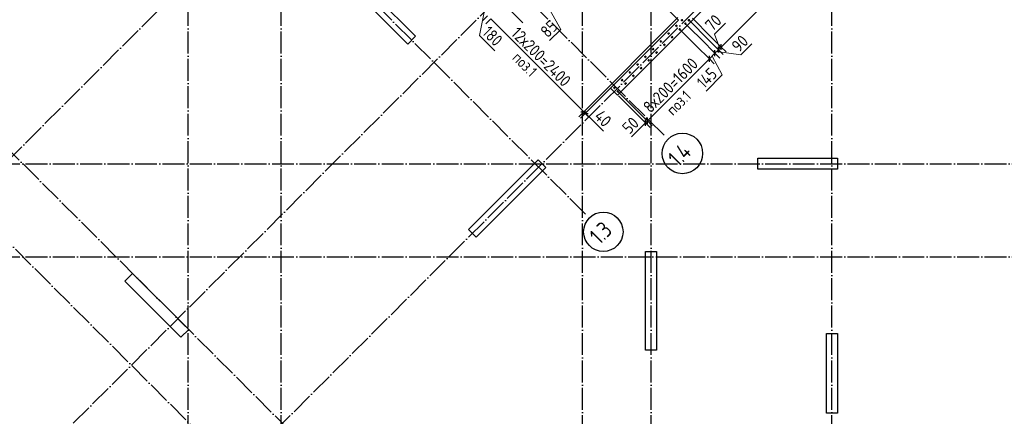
# Model space of a CAD drawing. Header units: millimetres. Extents: x -49773 to 2322955, y -3321 to 58485.
# Tile 75 of 256: x 379225 to 397193, y 12803 to 20038. Entities that reach past the tile are written whole.
import ezdxf

# ---------------------------------------------------------------- set-up
doc = ezdxf.new("R2010")
doc.units = ezdxf.units.MM
doc.linetypes.add('______11', pattern=[500, 400, -50, 0, -50])
doc.linetypes.add('______5', pattern=[1100, 800, -100, 100, -100])
for name, color, linetype, lineweight in [('Standard', 7, 'Continuous', 25), ('Арм.стержн. вертикальными 1', 22, 'Continuous', 35), ('Размерная линия_ общее', 7, 'Continuous', 13), ('Стена_ общее', 7, 'Continuous', 35)]:
    doc.layers.add(name, color=color, linetype=linetype, lineweight=lineweight)
doc.layers.add('Осевая линия_ общее', color=7, linetype='______5', lineweight=13, true_color=0xa0a0a0)
doc.styles.add('ISOCPEUR', font='txt')

msp = doc.modelspace()

# ---------------------------------------------------------------- linework, layer by layer
at = {"color": 7, "linetype": 'Continuous', "lineweight": 25, "transparency": 33554687}
for p, q in [((385423.9, 20760.7), (386449.2, 19735.4)), ((386307.8, 19594), (385282.5, 20619.3)), ((386449.2, 19735.4), (386307.8, 19594)), ((387414.4, 16210.5), (388687.2, 17483.3)), ((388687.2, 17483.3), (388828.7, 17341.9)), ((392698, 17311.1), (392698, 17511.1)), ((392698, 17511.1), (394148, 17511.1)), ((394148, 17511.1), (394148, 17311.1)), ((388828.7, 17341.9), (387555.9, 16069.1)), ((394148, 17311.1), (392698, 17311.1)), ((387555.9, 16069.1), (387414.4, 16210.5)), ((390648, 14011.1), (390648, 15811.1)), ((390648, 15811.1), (390848, 15811.1)), ((390848, 15811.1), (390848, 14011.1)), ((381142.7, 15269.7), (381284.1, 15411.1)), ((381284.1, 15411.1), (382309.4, 14385.8)), ((382168, 14244.4), (381142.7, 15269.7)), ((382309.4, 14385.8), (382168, 14244.4)), ((393948, 12861.1), (393948, 14311.1)), ((393948, 14311.1), (394148, 14311.1)), ((394148, 14311.1), (394148, 12861.1)), ((390848, 14011.1), (390648, 14011.1)), ((394148, 12861.1), (393948, 12861.1))]:
    msp.add_line(p, q, dxfattribs=at)
at = {"layer": 'Арм.стержн. вертикальными 1', "color": 4, "linetype": 'Continuous', "lineweight": 50, "transparency": 33554687}
for centre in [(391311.3, 20028.9), (391374.6, 19965.5), (391437.9, 20028.9), (391067, 19784.6), (391208.4, 19926), (391271.7, 19862.7), (390925.6, 19643.1), (391130.3, 19721.3), (390784.2, 19501.7), (390847.5, 19438.4), (390988.9, 19579.8), (390642.7, 19360.3), (390706, 19297), (390359.9, 19077.4), (390501.3, 19218.9), (390564.6, 19155.6), (390218.5, 18936), (390281.8, 18872.7), (390423.2, 19014.1), (390077, 18794.6), (390140.4, 18731.3)]:
    msp.add_circle(centre, 5, dxfattribs=at)
at = {"layer": 'Осевая линия_ общее', "color": 253, "linetype": '______11', "lineweight": -3, "true_color": 0xa0a0a0, "transparency": 33554687}
for p, q in [((382298, 6421.1), (382298, 56501.1)), ((383998, 6421.1), (383998, 56501.1)), ((389498, 6421.1), (389498, 56501.1)), ((390748, 6421.1), (390748, 49011.1)), ((376150.2, 14605.4), (393311.7, 31766.8)), ((394048, 6421.1), (394048, 29641.1)), ((379141.3, 11614.3), (396302.8, 28775.8)), ((381050.5, 9705.1), (398212, 26866.6)), ((390985.3, 17928.8), (384522.4, 24391.7)), ((389549.9, 16493.3), (383086.9, 22956.3)), ((384875.9, 11819.3), (378413, 18282.3)), ((384027.4, 10970.8), (377564.4, 17433.8)), ((372828, 17411.1), (401648.1, 17411.1)), ((372828, 15711.1), (401648.1, 15711.1))]:
    msp.add_line(p, q, dxfattribs=at)
at = {"layer": 'Осевая линия_ общее', "color": 7, "linetype": 'Continuous', "lineweight": 25, "transparency": 33554687}
for centre, radius in [((391318.7, 17598.5), 369.8), ((389875.7, 16170.2), 359.3)]:
    msp.add_circle(centre, radius, dxfattribs=at)
at = {"layer": 'Размерная линия_ общее', "color": 7, "linetype": 'Continuous', "lineweight": 13, "transparency": 33554687}
for p, q in [((392026.1, 19539.6), (396693, 24206.5)), ((387700.7, 20173.7), (387614.8, 19751.1)), ((388202.5, 20185.3), (388404.8, 19983.1)), ((388907.5, 20208.5), (389098, 19860.3)), ((387820.9, 20053.5), (389518, 18356.5)), ((391902.5, 19775), (392104.7, 19977.2)), ((389098, 19860.3), (388895.7, 19658.1)), ((392001.4, 19514.9), (391902.5, 19775)), ((387614.8, 19751.1), (387894.9, 19471.1)), ((392384.7, 19394.3), (392586.9, 19596.5)), ((391810.4, 19324), (391913.3, 19426.8)), ((391913.3, 19426.8), (391976.6, 19490.1)), ((391945, 19458.5), (392384.7, 19394.3)), ((391976.6, 19490.1), (392026.1, 19539.6)), ((391861.9, 19375.4), (392045.4, 19029.5)), ((392045.4, 19029.5), (391749.8, 18733.9)), ((389518, 18356.5), (389546.3, 18328.2)), ((389532.1, 18342.3), (389658, 18222.1)), ((389546.3, 18328.2), (389599.3, 18275.1)), ((389658, 18222.1), (389875.8, 18004.3)), ((390643.7, 18157.2), (390590.7, 18104.2)), ((390661.4, 18174.9), (390591.5, 18104.2)), ((390643.7, 18157.2), (390679.1, 18192.6)), ((390591.5, 18104.2), (390389.3, 17901.9))]:
    msp.add_line(p, q, dxfattribs=at)
at = {"layer": 'Размерная линия_ общее', "color": 253, "linetype": 'Continuous', "lineweight": -3, "true_color": 0xa0a0a0, "transparency": 33554687}
for p, q in [((387764.4, 20110.1), (387676, 20021.7)), ((387820.9, 20053.5), (387732.5, 19965.1)), ((392026.1, 19539.6), (391937.7, 19628)), ((391810.4, 19324), (391722.1, 19412.4)), ((391913.3, 19426.8), (391824.9, 19515.2)), ((391976.6, 19490.1), (391888.2, 19578.5)), ((391913.3, 19426.8), (392001.7, 19338.5)), ((391976.6, 19490.1), (392065, 19401.8)), ((392026.1, 19539.6), (392114.5, 19451.2)), ((391810.4, 19324), (391898.8, 19235.6)), ((389518, 18356.5), (389429.6, 18268.1)), ((389546.3, 18328.2), (389457.9, 18239.8)), ((389518, 18356.5), (389606.4, 18444.8)), ((389546.3, 18328.2), (389634.7, 18416.6)), ((390643.7, 18157.2), (390555.3, 18245.6)), ((390679.1, 18192.6), (390590.7, 18281)), ((390643.7, 18157.2), (390732.1, 18068.8)), ((390679.1, 18192.6), (390767.5, 18104.2))]:
    msp.add_line(p, q, dxfattribs=at)
at = {"layer": 'Размерная линия_ общее', "color": 7, "linetype": 'Continuous', "lineweight": 25, "transparency": 33554687}
for p, q in [((392026.1, 19486.6), (392026.1, 19592.7)), ((391913.3, 19373.8), (391913.3, 19479.9)), ((391976.6, 19437.1), (391976.6, 19543.2)), ((391810.4, 19270.9), (391810.4, 19377)), ((389465, 18356.5), (389571, 18356.5)), ((389493.2, 18328.2), (389599.3, 18328.2)), ((390643.7, 18104.2), (390643.7, 18210.3)), ((390679.1, 18139.6), (390679.1, 18245.6))]:
    msp.add_line(p, q, dxfattribs=at)
at = {"layer": 'Размерная линия_ общее', "color": 253, "linetype": 'Continuous', "lineweight": -3, "true_color": 0xa0a0a0, "transparency": 33554687}
for points in [[(389518, 18356.5), (389532.8, 18371.2), (389532.8, 18371.2), (391236.7, 20075.2)], [(389546.3, 18328.2), (389561.1, 18343), (389561.1, 18343), (391232.8, 20014.7)], [(391913.3, 19426.8), (391901.7, 19438.4), (391901.7, 19438.4), (391901.6, 19438.5), (391901.6, 19438.5), (391901.5, 19438.6), (391901.5, 19438.6), (391844.4, 19495.8), (391844.4, 19495.8), (391737.2, 19602.9), (391737.2, 19602.9), (391388.8, 19951.4)], [(391976.6, 19490.1), (391965, 19501.7), (391965, 19501.7), (391964.9, 19501.8), (391964.9, 19501.8), (391964.8, 19501.9), (391964.8, 19501.9), (391905.3, 19561.4), (391905.3, 19561.4), (391793.8, 19673), (391793.8, 19673), (391452.1, 20014.7)], [(392026.1, 19539.6), (392014.5, 19551.2), (392014.5, 19551.2), (392014.4, 19551.3), (392014.4, 19551.3), (392014.3, 19551.4), (392014.3, 19551.4), (391953, 19612.8), (391953, 19612.8), (391838, 19727.7), (391838, 19727.7), (391501.5, 20064.2)], [(391810.4, 19324), (391798.8, 19335.6), (391798.8, 19335.6), (391798.7, 19335.7), (391798.7, 19335.7), (391798.7, 19335.7), (391798.7, 19335.7), (391745.3, 19389.1), (391745.3, 19389.1), (391645.3, 19489.1), (391645.3, 19489.1), (391285.9, 19848.5)], [(390679.1, 18192.6), (390667.5, 18204.2), (390667.5, 18204.2), (390667.4, 18204.2), (390667.4, 18204.2), (390667.4, 18204.2), (390667.4, 18204.2), (390667.1, 18204.5), (390667.1, 18204.5), (390655.8, 18215.8), (390655.8, 18215.8), (390634.1, 18237.5), (390634.1, 18237.5), (390154.5, 18717.2)], [(390643.7, 18157.2), (390632.1, 18168.8), (390632.1, 18168.8), (390632.1, 18168.9), (390632.1, 18168.9), (390632.1, 18168.9), (390632.1, 18168.9), (390631.8, 18169.1), (390631.8, 18169.1), (390621.8, 18179.1), (390621.8, 18179.1), (390602.5, 18198.4), (390602.5, 18198.4), (390150.9, 18650)]]:
    msp.add_lwpolyline(points, dxfattribs=at)
at = {"layer": 'Размерная линия_ общее', "color": 7, "linetype": 'Continuous', "lineweight": 13, "transparency": 33554687}
msp.add_lwpolyline([(390679.1, 18192.6), (390917.6, 18431.1), (390917.6, 18431.1), (391810.4, 19324)], dxfattribs=at)
at = {"layer": 'Стена_ общее', "color": 7, "linetype": 'Continuous', "lineweight": 25, "transparency": 33554687}
for p, q in [((394361.8, 22889.1), (390136.8, 18664.1)), ((391247, 20028.9), (389465.1, 21810.8)), ((390009.5, 18791.4), (391247, 20028.9)), ((390136.8, 18664.1), (390009.5, 18791.4))]:
    msp.add_line(p, q, dxfattribs=at)

# ---------------------------------------------------------------- texts
at = {"layer": 'Standard', "color": 7, "linetype": 'Continuous', "lineweight": 18, "transparency": 33554687, "char_height": 200, "attachment_point": 7, "style": 'ISOCPEUR'}
for insert, width, rotation in [((388196.9, 19327.2), 657.201, 315), ((391146.8, 18274.1), 657.196, 45)]:
    msp.add_mtext('\\W0.88;поз.1', dxfattribs=dict(at, insert=insert, width=width, rotation=rotation))
at = {"layer": 'Осевая линия_ общее', "color": 7, "linetype": 'Continuous', "lineweight": 25, "transparency": 33554687, "char_height": 300, "attachment_point": 7, "rotation": 45, "style": 'ISOCPEUR'}
for s, insert, width in [('\\W0.80;1.4', (391241.3, 17336.6), 599.718), ('\\W0.79;1.3', (389808.8, 15918.8), 568.071)]:
    msp.add_mtext(s, dxfattribs=dict(at, insert=insert, width=width))
at = {"layer": 'Размерная линия_ общее', "color": 7, "linetype": 'Continuous', "lineweight": 25, "transparency": 33554687, "char_height": 220, "attachment_point": 7, "style": 'ISOCPEUR'}
for s, insert, width, rotation in [('\\W0.87;70', (391867.1, 19810.3), 403.927, 45), ('\\W0.87;85', (388860.4, 19693.4), 403.927, 45), ('\\W0.83;180', (387650.2, 19786.4), 508.572, 315.00003), ('\\W0.86;12х200=2400', (388174.5, 19770.7), 1613.853, 315.00003), ('\\W0.87;90', (392349.3, 19429.7), 403.938, 45), ('\\W0.86;8х200=1600', (390735.6, 18319.9), 1453.376, 45), ('\\W0.83;145', (391714.4, 18769.2), 531.426, 45), ('\\W0.88;40', (389693.4, 18257.5), 426.799, 315.00003), ('\\W0.87;50', (390353.9, 17937.3), 403.932, 45)]:
    msp.add_mtext(s, dxfattribs=dict(at, insert=insert, width=width, rotation=rotation))

doc.saveas('drawing.dxf')
